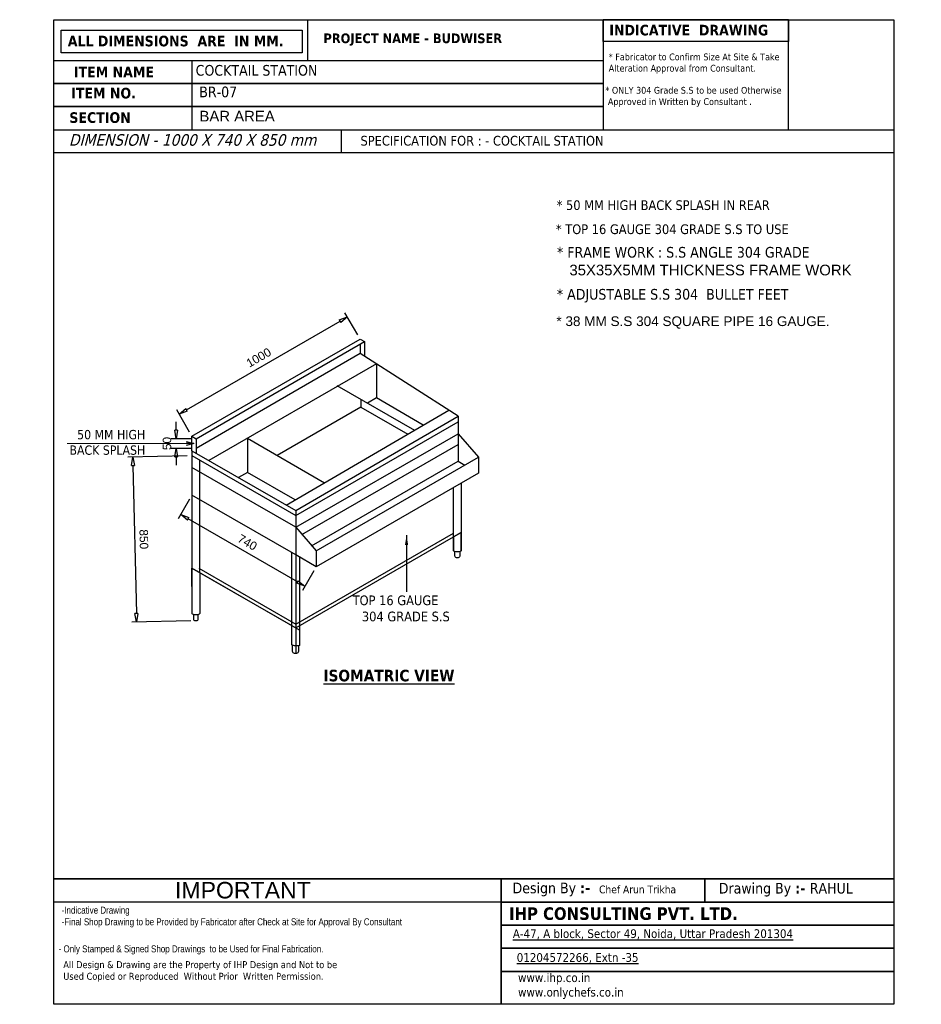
# Model space of a CAD drawing. Header units: millimetres. Extents: x 19005 to 129500, y -3989 to 12792.
# Tile 17 of 20: x 99863 to 104515, y 215 to 5298. Entities that reach past the tile are written whole.
import ezdxf

# ---------------------------------------------------------------- set-up
doc = ezdxf.new("R2010")
doc.units = ezdxf.units.MM
doc.styles.add('ro', font='romans.shx')
doc.styles.get("Standard").update_dxf_attribs({"font": 'arial.ttf'})
doc.styles.add('style1', font='txt.shx')
doc.dimstyles.new('DMI (AB)', dxfattribs={"dimtxt": 60, "dimasz": 40, "dimexe": 12, "dimexo": 25, "dimgap": 1, "dimtad": 0, "dimdec": 0, "dimtxsty": 'ro', "dimblk": 'OPEN30', "dimcen": 1, "dimadec": 0, "dimazin": 0, "dimtfac": 1, "dimtdec": 0, "dimtmove": 0, "dimatfit": 3, "dimldrblk": 'OPEN30', "dimfxl": 1, "dimlwd": 15, "dimlwe": 15, "dimarcsym": 0})
doc.dimstyles.new('LBF 50', dxfattribs={"dimscale": 25, "dimtxt": 1.75, "dimasz": 1.75, "dimexe": 1, "dimexo": 1, "dimgap": 1, "dimtad": 1, "dimdec": 0, "dimrnd": 5, "dimzin": 12, "dimdsep": 46, "dimtxsty": 'Standard', "dimblk": 'CLOSEDBLANK', "dimcen": 0, "dimclrd": 256, "dimclre": 256, "dimclrt": 256, "dimadec": 0, "dimazin": 3, "dimtfac": 1, "dimtdec": 0, "dimtofl": 0, "dimtmove": 0, "dimatfit": 3, "dimldrblk": 'CLOSEDBLANK', "dimfxl": 0.18, "dimtolj": 1, "dimtzin": 0, "dimlwd": -1, "dimlwe": -1, "dimarcsym": 0})
doc.dimstyles.get("Standard").update_dxf_attribs({"dimscale": 1.002, "dimtxt": 50.18, "dimasz": 35.18, "dimexe": 0.18, "dimexo": 0.0625, "dimgap": 0.09, "dimtad": 0, "dimtih": 1, "dimtoh": 1, "dimdec": 0, "dimzin": 0, "dimdsep": 46, "dimtxsty": 'Standard', "dimcen": 0.09, "dimclrd": 256, "dimclrt": 7, "dimadec": 0, "dimazin": 0, "dimtfac": 1, "dimtdec": 0, "dimtofl": 0, "dimtmove": 0, "dimatfit": 3, "dimfxl": 1, "dimtfillclr": 256, "dimtolj": 1, "dimtzin": 0, "dimarcsym": 0})

# ---------------------------------------------------------------- blocks, each defined once
blk = doc.blocks.new('_ClosedBlank')
at = {"color": 0, "linetype": 'ByBlock', "lineweight": -2}
for p, q in [((-1, 0.17), (0, 0)), ((-1, 0.17), (-1, -0.17)), ((0, 0), (-1, -0.17))]:
    blk.add_line(p, q, dxfattribs=at)
blk = doc.blocks.new('*D392')
at = {"transparency": 16777216}
for p, q in [((100739.7, 2822.4), (100681.6, 2721.8)), ((101297.1, 2395.3), (100732, 2721.5)), ((101380.6, 2452.4), (101322.5, 2351.8))]:
    blk.add_line(p, q, dxfattribs=at)
at = {"layer": 'Defpoints', "color": 0, "transparency": 16777216}
for p in [(100752.2, 2844.1), (100694.1, 2743.4), (101393.1, 2474.1)]:
    blk.add_point(p, dxfattribs=at)
at = {"transparency": 16777216, "xscale": 43.75, "yscale": 43.75, "zscale": 43.75}
for p, rotation in [((100694.1, 2743.4), 150.0000000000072), ((101335, 2373.4), 330.0000000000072)]:
    blk.add_blockref('_ClosedBlank', p, dxfattribs=dict(at, rotation=rotation))
at = {"transparency": 16777216, "insert": (101038.2, 2599.4), "char_height": 43.75, "attachment_point": 5, "rotation": 330}
blk.add_mtext('\\A1;740', dxfattribs=at)
blk = doc.blocks.new('*D396')
at = {"transparency": 16777216}
for p, q in [((100727.2, 3046.8), (100421.6, 3039.7)), ((100447.6, 2996.5), (100465.4, 2232.6)), ((100747.1, 2195.4), (100441.4, 2188.3))]:
    blk.add_line(p, q, dxfattribs=at)
at = {"layer": 'Defpoints', "color": 0, "transparency": 16777216}
for p in [(100752.2, 3047.4), (100466.4, 2188.9), (100772, 2196)]:
    blk.add_point(p, dxfattribs=at)
at = {"transparency": 16777216, "xscale": 43.75, "yscale": 43.75, "zscale": 43.75}
for p, rotation in [((100446.6, 3040.2), 91.33392684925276), ((100466.4, 2188.9), 271.3339268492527)]:
    blk.add_blockref('_ClosedBlank', p, dxfattribs=dict(at, rotation=rotation))
at = {"transparency": 16777216, "insert": (100503.8, 2615.7), "char_height": 43.75, "attachment_point": 5, "rotation": 271.3339}
blk.add_mtext('\\A1;850', dxfattribs=at)
blk = doc.blocks.new('*D397')
at = {"transparency": 16777216}
for p, q in [((101607.7, 3670.1), (101541.5, 3784.8)), ((100723.9, 3283.9), (101516.1, 3741.3)), ((100739.7, 3169), (100673.5, 3283.7))]:
    blk.add_line(p, q, dxfattribs=at)
at = {"layer": 'Defpoints', "color": 0, "transparency": 16777216}
for p in [(101554, 3763.2), (101620.2, 3648.5), (100752.2, 3147.4)]:
    blk.add_point(p, dxfattribs=at)
at = {"transparency": 16777216, "xscale": 43.75, "yscale": 43.75, "zscale": 43.75}
for p, rotation in [((101554, 3763.2), 29.99970469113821), ((100686, 3262), 209.9997046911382)]:
    blk.add_blockref('_ClosedBlank', p, dxfattribs=dict(at, rotation=rotation))
at = {"transparency": 16777216, "insert": (101096.4, 3553.6), "char_height": 43.75, "attachment_point": 5, "rotation": 29.9997}
blk.add_mtext('\\A1;1000', dxfattribs=at)
blk = doc.blocks.new('*D398')
at = {"transparency": 16777216}
for p, q in [((100670.7, 3178.6), (100670.7, 3222.4)), ((100748.9, 3134.9), (100645.7, 3134.9)), ((100748.9, 3084.9), (100645.7, 3084.9)), ((100670.7, 3041.1), (100670.7, 2997.4))]:
    blk.add_line(p, q, dxfattribs=at)
at = {"layer": 'Defpoints', "color": 0, "transparency": 16777216}
for p in [(100670.7, 3134.9), (100773.9, 3134.9), (100773.9, 3084.9)]:
    blk.add_point(p, dxfattribs=at)
at = {"transparency": 16777216, "xscale": 43.75, "yscale": 43.75, "zscale": 43.75}
for p, rotation in [((100670.7, 3134.9), 270), ((100670.7, 3084.9), 90)]:
    blk.add_blockref('_ClosedBlank', p, dxfattribs=dict(at, rotation=rotation))
at = {"transparency": 16777216, "insert": (100623.3, 3109.9), "char_height": 43.75, "attachment_point": 5, "rotation": 90}
blk.add_mtext('\\A1;50', dxfattribs=at)
blk = doc.blocks.new('_Open30')
at = {"color": 0, "linetype": 'ByBlock', "lineweight": -2}
for p, q in [((-1, 0.27), (0, 0)), ((0, 0), (-1, -0.27)), ((0, 0), (-1, 0))]:
    blk.add_line(p, q, dxfattribs=at)

msp = doc.modelspace()

# ---------------------------------------------------------------- linework, layer by layer
at = {"linetype": 'ByBlock'}
for p, q in [((100750.8, 5086.8), (100750.8, 4728.9)), ((101522.4, 4729.5), (101522.4, 4610.2)), ((104372.5, 862.2), (100039.5, 862.2)), ((102347.5, 862.2), (102347.5, 215.2)), ((102423.9, 862.2), (104372.5, 862.2)), ((101350.1, 742.9), (100039.5, 742.9))]:
    msp.add_line(p, q, dxfattribs=at)
at = {"color": 0}
for p, q in [((100752.2, 3147.4), (101620.2, 3648.5)), ((100773.9, 3134.9), (101641.9, 3636)), ((101619.8, 3623.3), (101619.8, 3575.1)), ((101620.2, 3648.5), (101641.9, 3636)), ((101641.9, 3636), (101641.9, 3561)), ((101619.8, 3575.1), (100773.9, 3084.9)), ((102124.7, 3251.7), (101619.8, 3575.1)), ((101703.5, 3521.6), (100838.8, 3022.4)), ((101703.5, 3521.6), (101703.5, 3345.3)), ((101500.4, 3408.8), (101899.6, 3178.3)), ((101623.6, 3337.6), (101623.6, 3297.9)), ((101703.5, 3345.3), (101656.9, 3318.4)), ((101945.8, 3205.3), (101703.5, 3345.3)), ((101623.6, 3297.9), (101191.8, 3048.6)), ((101237.6, 2792.1), (102077.4, 3282)), ((101623.6, 3297.9), (101865.3, 3158.3)), ((101287.4, 2763.4), (102124.7, 3251.7)), ((101287.4, 2738.4), (102124.7, 3221.7)), ((102124.7, 3251.7), (102124.7, 3104.7)), ((101287.4, 2677.4), (102124.7, 3160.7)), ((102124.7, 3160.7), (102230.3, 3038.8)), ((100752.2, 3072.4), (100752.2, 3147.4)), ((100752.2, 3147.4), (100773.9, 3134.9)), ((100773.9, 3134.9), (100773.9, 3059.9)), ((101038, 3137.4), (101435.7, 2907.7)), ((101038, 3137.4), (101038, 2961.1)), ((101319.8, 2640), (102124.7, 3104.7)), ((102124.7, 3104.7), (102124.7, 3018.4)), ((100752.2, 3072.4), (101287.4, 2763.4)), ((100752.2, 3072.4), (100752.2, 3047.4)), ((100752.2, 3047.4), (101287.4, 2738.4)), ((100752.2, 3047.4), (100752.2, 2232.4)), ((100792.9, 2443.3), (100792.9, 3023.9)), ((101369.6, 2582.5), (102124.7, 3018.4)), ((101393.1, 2555.4), (102230.3, 3038.8)), ((102124.7, 3018.4), (102159.9, 2998.1)), ((102230.3, 3038.8), (102230.3, 2957.4)), ((101287.4, 2677.4), (100752.2, 2986.4)), ((101038, 2961.1), (100991.5, 2934.2)), ((101283.8, 2819.1), (101038, 2961.1)), ((102230.3, 2957.4), (101393.1, 2474.1)), ((102141.6, 2906.2), (102141.6, 2556.5)), ((102100.9, 2627.4), (102100.9, 2882.7)), ((101287.4, 2535.1), (100752.2, 2844.1)), ((101287.4, 2763.4), (101287.4, 2026.5)), ((101287.4, 2677.4), (101393.1, 2555.4)), ((101287.4, 2178.1), (102100.9, 2647.7)), ((101287.4, 2157.7), (102100.9, 2627.4)), ((101393.1, 2555.4), (101393.1, 2474.1)), ((101393.1, 2474.1), (101287.4, 2535.1)), ((100752.2, 2466.7), (101287.4, 2157.7)), ((100787.4, 2466.7), (101287.4, 2178.1))]:
    msp.add_line(p, q, dxfattribs=at)
at = {"linetype": 'ByBlock'}
for points in [[(100039.5, 5297.6), (104372.5, 5297.6), (104372.5, 215.8), (100039.5, 215.8)], [(100039.5, 5297), (104372.5, 5297), (104372.5, 215.2), (100039.5, 215.2)], [(100039.5, 5297), (104372.5, 5297), (104372.5, 215.2), (100039.5, 215.2)], [(100039.5, 5297), (104372.5, 5297), (104372.5, 215.2), (100039.5, 215.2)], [(100039.5, 5297), (104372.5, 5297), (104372.5, 215.2), (100039.5, 215.2)], [(100039.5, 5297), (104372.5, 5297), (104372.5, 215.2), (100039.5, 215.2)], [(102874.3, 5296.9), (103829.8, 5296.9), (103829.8, 5185.8), (102874.3, 5185.8)], [(103829.8, 5296.9), (102874.3, 5296.9), (102874.3, 4728.9), (103829.8, 4728.9)], [(101321.2, 5126.6), (100078, 5126.6), (100078, 5242.8), (101321.2, 5242.8)], [(100039.5, 5086.8), (102874.3, 5086.8), (102874.3, 4967.5), (100039.5, 4967.5)], [(100039.5, 4967.5), (102874.3, 4967.5), (102874.3, 4848.2), (100039.5, 4848.2)], [(100039.5, 4728.9), (104372.6, 4728.9), (104372.6, 4609.6), (100039.5, 4609.6)], [(100039.5, 862.2), (104372.5, 862.2), (104372.5, 742.9), (100039.5, 742.9)], [(102347.5, 862.2), (103398.2, 862.2), (103398.2, 742.9), (102347.5, 742.9)], [(102347.5, 862.2), (104372.5, 862.2), (104372.5, 742.9), (102347.5, 742.9)], [(103398.2, 862.2), (104372.5, 862.2), (104372.5, 742.9), (103398.2, 742.9)], [(102347.5, 742.9), (104372.5, 742.9), (104372.5, 623.6), (102347.5, 623.6)], [(102347.5, 623.6), (104372.5, 623.6), (104372.5, 504.3), (102347.5, 504.3)], [(102347.5, 504.3), (104372.5, 504.3), (104372.5, 385), (102347.5, 385)], [(102347.5, 385), (104372.5, 385), (104372.5, 215.2), (102347.5, 215.2)]]:
    msp.add_lwpolyline(points, close=True, dxfattribs=at)
for points in [[(102874.3, 5297.6), (102874.3, 4848.8), (100039.5, 4848.8)], [(101350.1, 5087.4), (101350.1, 5297.6), (102874.3, 5297.6)], [(100039.5, 5087.4), (102874.3, 5087.4)], [(102874.3, 4968.1), (100039.5, 4968.1)], [(100039.5, 4729.5), (104372.6, 4729.5), (104372.6, 4610.2), (100039.5, 4610.2)]]:
    msp.add_lwpolyline(points, dxfattribs=at)
at = {"color": 0}
for points in [[(102100.9, 2627.4), (102141.6, 2650.9), (102141.6, 2556.5), (102141.6, 2650.9), (102100.9, 2627.4), (102100.9, 2556.5)], [(102141.6, 2650.9), (102141.6, 2650.9), (102141.6, 2556.5)], [(102100.9, 2556.5), (102100.9, 2627.4)], [(101267.1, 2072.1), (101267.1, 2546.8)], [(101307.8, 2523.3), (101307.8, 2066.9)], [(101307.8, 2146), (100752.2, 2466.7), (100752.2, 2372.4), (100752.2, 2466.7), (100792.9, 2443.3), (100792.9, 2232.4)]]:
    msp.add_lwpolyline(points, dxfattribs=at)
for points in [[(102133.4, 2552.2), (102133.4, 2528.3, -0.414214), (102125.3, 2520.2), (102117.2, 2520.2, -0.414214), (102109.1, 2528.3), (102109.1, 2552.2)], [(100759.8, 2228), (100759.8, 2204.1, 0.414214), (100768, 2196), (100776.1, 2196, 0.414214), (100784.2, 2204.1), (100784.2, 2228)], [(101301.1, 2065.9), (101301.1, 2036.5, -0.414214), (101291.1, 2026.5), (101281.1, 2026.5, -0.414214), (101271.1, 2036.5), (101271.1, 2068.4)]]:
    msp.add_lwpolyline(points, format="xyb", dxfattribs=at)
at = {"color": 0, "extrusion": (0, 0, -1)}
for centre, major_axis, start_param in [((102121.2, 2556.5), (-20.3, 0), 3.141593), ((101292.1, 2072.1), (-25, 0), 4.035497)]:
    msp.add_ellipse(centre, major_axis=major_axis, ratio=0.266236, start_param=start_param, end_param=6.283185, dxfattribs=at)
at = {"color": 0}
msp.add_ellipse((100772.6, 2232.4), major_axis=(20.3, 0), ratio=0.266236, start_param=3.141593, end_param=6.283185, dxfattribs=at)

# ---------------------------------------------------------------- texts
at = {"linetype": 'ByBlock', "style": 'style1'}
for s, insert, char_height, width, attachment_point in [('{\\fTahoma|b1|i0|c0|p34;INDICATIVE  DRAWING}', (102905.4, 5271.3), 55, 1687.991, 1), ('{\\fTahoma|b1|i0|c0|p34;ALL DIMENSIONS  ARE  IN MM.}', (100111.5, 5214.9), 55, 1687.991, 1), ('{\\fTahoma|b1|i0|c0|p34;PROJECT NAME - BUDWISER }', (101430.5, 5226.5), 50, 1687.991, 1), ('{\\fTahoma|b0|i0|c0|p34;* Fabricator to Confirm Size At Site & Take\\PAlteration Approval from Consultant.}', (102902.3, 5123), 35, 1425.088, 1), ('{\\fTahoma|b1|i0|c0|p34;ITEM NAME}', (100143, 5054.7), 55, 1687.991, 1), ('{\\fTahoma|b0|i0|c0|p34;COCKTAIL STATION}', (100771.3, 5063.7), 55, 2351.703, 1), ('{\\fTahoma|b1|i0|c0|p34;ITEM NO. }', (100129, 4946), 55, 1687.991, 1), ('{\\fTahoma|b0|i0|c0|p34;* ONLY 304 Grade S.S to be used Otherwise\\P Approved in Written by Consultant .}', (102884.9, 4950.7), 35, 3236.286, 1), ('{\\fTahoma|b1|i0|c0|p34;SECTION }', (100119.6, 4819.8), 55, 1687.991, 1), ('{\\fTahoma|b0|i1|c0|p34;DIMENSION - 1000 X 740 X 850 mm}', (100116.9, 4706.9), 60, 1425.938, 1), ('{\\fTahoma|b0|i0|c0|p34;SPECIFICATION FOR : - COCKTAIL STATION}', (101621.7, 4697.9), 50, 3378.655, 1), ('{\\fTahoma|b0|i0|c0|p34;* 50 MM HIGH BACK SPLASH IN REAR}', (102633.7, 4365.3), 50, 1528.985, 1), ('{\\fTahoma|b0|i0|c0|p34;* TOP 16 GAUGE 304 GRADE S.S TO USE}', (102629.6, 4241.1), 50, 1528.985, 1), ('{\\fTahoma|b0|i0|c0|p34; }', (102648.3, 4211.7), 50, 1528.985, 1), ('{\\fTahoma|b0|i0|c0|p34;* FRAME WORK : S.S ANGLE 304 GRADE\\P\\fArial|b0|i0|c0|p34;   35X35X5MM THICKNESS FRAME WORK}', (102635.4, 4124.5), 55, 1687.991, 1), ('{\\fTahoma|b0|i0|c0|p34;* ADJUSTABLE S.S 304  BULLET FEET }', (102634.6, 3907.7), 55, 1687.991, 1), ('{\\fTahoma|b0|i0|c0|p34;\\H1.25x;                   TOP 16 GAUGE \\P\\pi404.26;304 GRADE S.S \\H0.8x;^I}', (85675.4, 3296), 40, 1448.518, 1), ('{\\fTahoma|b0|i0|c0|p34;50 MM HIGH \\PBACK SPLASH}', (100511.2, 3179.9), 48, 509.435, 3), ('{\\fTahoma|b0|i0|c0|p34;\\H1.25x;                   TOP 16 GAUGE \\P\\pi404.26;304 GRADE S.S \\H0.8x;^I}', (95491.7, 3079.8), 40, 1448.518, 1), ('{\\fTahoma|b0|i0|c0|p34;\\H1.25x;                   TOP 16 GAUGE \\P\\pi404.26;304 GRADE S.S \\H0.8x;^I}', (91063.3, 3038.6), 40, 1448.518, 1), ('{\\fTahoma|b0|i0|c0|p34;\\H1.25x;                   TOP 16 GAUGE \\P\\pi404.26;304 GRADE S.S \\H0.8x;^I}', (101224.6, 2325.5), 40, 1448.518, 1), ('{\\fTahoma|b1|i0|c0|p34;\\LISOMATRIC VIEW}', (102106.2, 1942.2), 60, 1038.184, 3), ('{\\fTahoma|b0|i0|c0|p34;Design By \\fTahoma|b1|i0|c0|p34;:-  \\fTahoma|b0|i0|c0|p34;\\H0.72727x;Chef Arun Trikha\\fTahoma|b1|i0|c0|p34;\\H1.375x; }', (102406.2, 843.2), 55, 1687.991, 1), ('{\\fTahoma|b0|i0|c0|p34;Drawing By \\fTahoma|b1|i0|c0|p34;:- \\fTahoma|b0|i0|c0|p34;\\C7;RAHUL}', (103470, 842), 55, 1687.991, 1), ('{\\fTechnic|b0|i0|c2|p2;-Indicative Drawing\\P-Final Shop Drawing to be Provided by Fabricator after Check at Site for Approval By Consultant}', (100080, 719.1), 36, 1767.083, 1), ('{\\fTahoma|b1|i0|c0|p34;\\C256;IHP CONSULTING PVT. LTD.}', (102387.9, 715.8), 65, 2814.621, 1), ('{\\fTahoma|b0|i0|c0|p34;\\L\\C256;A-47, A block, Sector 49, Noida, Uttar Pradesh 201304}', (102407.6, 602.4), 45, 1687.991, 1), ('{\\fTahoma|b0|i0|c0|p34;\\L\\C256;01204572266, Extn -35}', (102427.6, 479.4), 45, 1687.991, 1), ('{\\fTahoma|b0|i0|c0|p34;\\H1.44x;All Design & Drawing are the Property of IHP Design and Not to be Used Copied or Reproduced  Without Prior  Written Permission\\fTahoma|b1|i0|c0|p34;\\H0.69444x;. }', (100088.5, 437.9), 25, 1481.326, 1), ('{\\fTahoma|b0|i0|c0|p34;\\C256;www.ihp.co.in \\L\\P\\lwww.onlychefs.co.in}', (102434.4, 375.2), 45, 1687.991, 1)]:
    msp.add_mtext(s, dxfattribs=dict(at, insert=insert, char_height=char_height, width=width, attachment_point=attachment_point))
at = {"linetype": 'ByBlock', "attachment_point": 1}
for s, insert, char_height, width in [('{\\fTahoma|b0|i0|c0|p34;BR-07}', (100789.8, 4952.2), 55, 1157.977), ('BAR AREA', (100790.7, 4827.2), 55, 2151.86), ('* 38 MM S.S 304 SQUARE PIPE 16 GAUGE.', (102632.3, 3766.2), 50, 3529.694), ('IMPORTANT', (100664.6, 846.9), 85.17, 1210.305), ('{\\fTechnic|b0|i0|c2|p2;- Only Stamped & Signed Shop Drawings  to be Used for Final Fabrication.}', (100064.1, 519.4), 36, 1988.238)]:
    msp.add_mtext(s, dxfattribs=dict(at, insert=insert, char_height=char_height, width=width))

# ---------------------------------------------------------------- dimensions: what is measured, and where the dimension line sits
for p1, p2, distance, picture, middle in [((100752.2, 3147.4), (101620.2, 3648.5), 132.4, '*D397', (101096.4, 3553.6)), ((100752.2, 3047.4), (100772, 2196), -305.7, '*D396', (100503.8, 2615.7)), ((101393.1, 2474.1), (100752.2, 2844.1), 116.2, '*D392', (101038.2, 2599.4))]:
    dim = msp.add_aligned_dim(p1=p1, p2=p2, distance=distance, dimstyle='LBF 50')
    dim.commit()
    dim.dimension.update_dxf_attribs({"geometry": picture, "text_midpoint": middle})
dim = msp.add_linear_dim(base=(100670.7, 3134.9), p1=(100773.9, 3084.9), p2=(100773.9, 3134.9), angle=90, dimstyle='LBF 50')
dim.commit()
dim.dimension.update_dxf_attribs({"geometry": '*D398', "text_midpoint": (100670.7, 3109.9), "dimtype": 161})

# ---------------------------------------------------------------- leaders
at = {"linetype": 'ByBlock'}
msp.add_leader([(100762, 3110.3), (100108.7, 3110.3)], dimstyle='DMI (AB)', override={"dimgap": 1, "dimtad": 0}, dxfattribs=at)
msp.add_leader([(101859.2, 2636.8), (101859.2, 2343.9)], dimstyle='Standard', override={"dimasz": 50, "dimgap": 0.09, "dimtad": 0})

doc.saveas('drawing.dxf')
